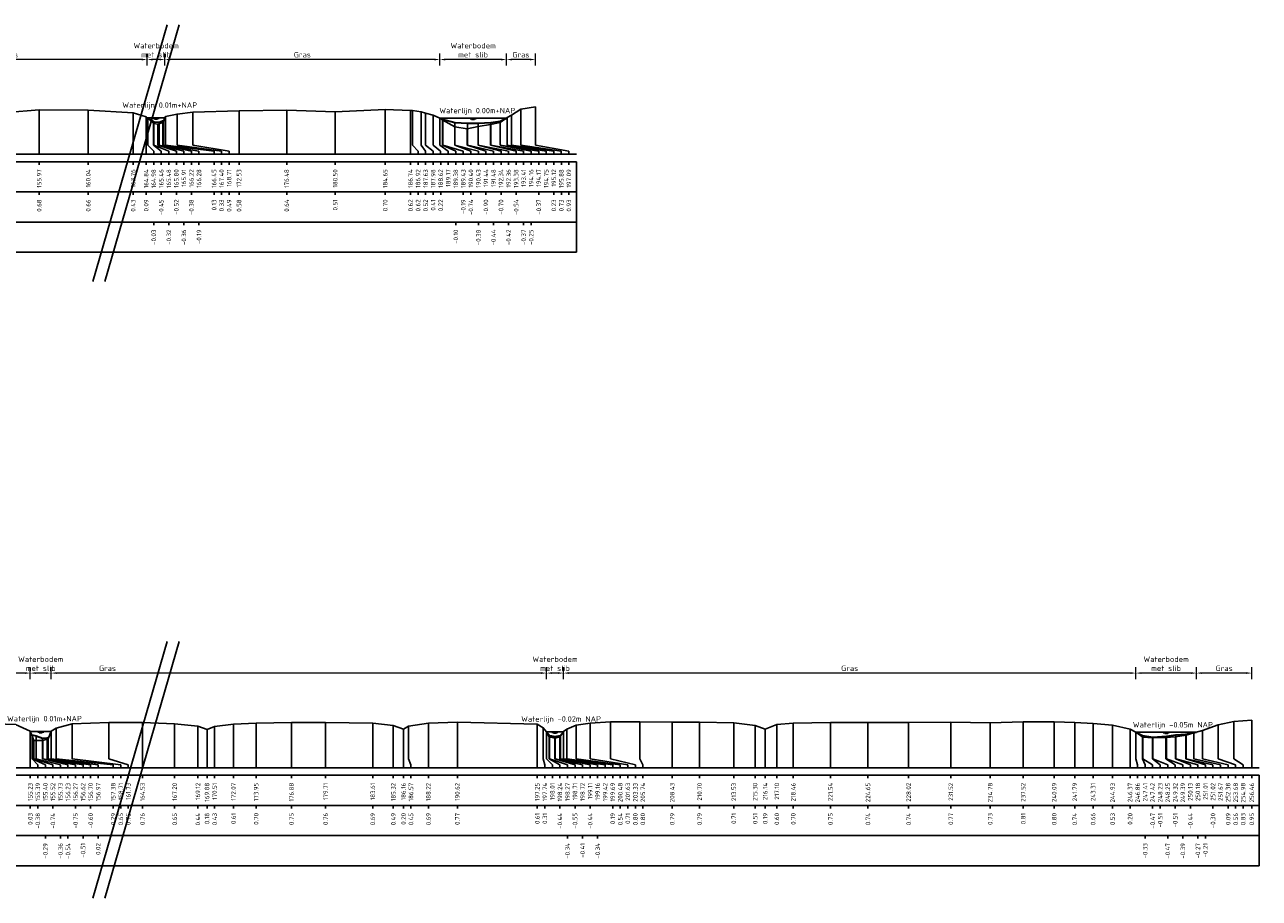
# Model space of a CAD drawing. Header units: metres. Extents: x 132725 to 140175, y 414354 to 417094.
# Tile 30 of 61: x 140005 to 140107, y 416555 to 416627. Entities that reach past the tile are written whole.
import ezdxf
from ezdxf.enums import TextEntityAlignment as Align

# ---------------------------------------------------------------- set-up
doc = ezdxf.new("R2010")
doc.units = ezdxf.units.M
doc.header["$PDMODE"] = 35
doc.header["$PDSIZE"] = 0.075
doc.layers.get('Defpoints').update_dxf_attribs({"true_color": 0x806000})
for name, color, linetype, lineweight in [('B-ME-GW-MAAIVELD-GD', 8, 'GW-MAAIVELD', 25), ('X-ME-AL-PROFIEL_BOVENKANT SLIB-GD', 42, 'Continuous', 35), ('X-XX-AL-DETAIL1-M', 7, 'Continuous', 18), ('X-XX-AL-NAP-T18', 7, 'Continuous', 18), ('X-XX-AL-TEKENBLAD_KADER_AFSNIJMARKERING-G', 7, 'Continuous', 25)]:
    doc.layers.add(name, color=color, linetype=linetype, lineweight=lineweight)
doc.layers.add('X-ME-AL-PROFIEL_WATERLIJN-GD', color=150, linetype='Continuous')
doc.layers.add('X-ME-AL-PROFIELRASTER-S', color=7, linetype='Continuous')
doc.styles.add('NLCS-ISO-ANNOTATIEF-T18', font='NLCS-ISO.ttf', dxfattribs={"height": 1.8})
doc.styles.add('NLCS-ISO-ANNOTATIVE-T18', font='NLCS-ISO.ttf', dxfattribs={"height": 1.8})
doc.linetypes.add('GW-MAAIVELD', pattern='A,12,[40,NLCS.SHX,S=1,R=0,X=0,Y=-0.5],12', length=24)
doc.dimstyles.new('NLCS-ANNOTATIEF-T18-PIJL_L2_H0', dxfattribs={"dimtxt": 2.5, "dimasz": 1.8, "dimexe": 2, "dimexo": 2, "dimgap": 0.7, "dimtad": 1, "dimzin": 0, "dimdsep": 46, "dimtxsty": 'NLCS-ISO-ANNOTATIEF-T18', "dimcen": 0, "dimdle": 2, "dimclrd": 256, "dimclre": 256, "dimclrt": 10, "dimaunit": 2, "dimadec": 0, "dimazin": 0, "dimtfac": 1, "dimtdec": 3, "dimtofl": 0, "dimtmove": 0, "dimatfit": 3, "dimfxl": 2, "dimfxlon": 1, "dimtfillclr": 256, "dimtolj": 1, "dimtzin": 0, "dimlwd": -1, "dimlwe": -1, "dimarcsym": 0})

# ---------------------------------------------------------------- blocks, each defined once
blk = doc.blocks.new('SAL-PROFIELRASTER_BALK_EIND1-SOD')
at = {"color": 0, "linetype": 'ByBlock', "lineweight": -2}
blk.add_line((1, -12.5), (1, -2.5), dxfattribs=at)
at = {"color": 0, "linetype": 'ByBlock', "lineweight": -2, "flags": 128}
for points in [[(0, 0), (1, 0)], [(0, -2.5), (1, -2.5)], [(0, -12.5), (1, -12.5)]]:
    blk.add_lwpolyline(points, dxfattribs=at)
blk = doc.blocks.new('SAL-PROFIELRASTER_BALK_EIND2-SOD')
at = {"color": 0, "linetype": 'ByBlock', "lineweight": -2}
for p, q in [((1, -2.5), (1, -12.5)), ((1, -12.5), (0, -12.5))]:
    blk.add_line(p, q, dxfattribs=at)
blk = doc.blocks.new('SAL-PROFIELRASTER_BALK_DATA-SOD')
at = {"color": 0, "linetype": 'ByBlock', "lineweight": -2}
blk.add_lwpolyline([(0, -3.5), (0, -2.5)], dxfattribs=at)
at = {"color": 0, "linetype": 'ByBlock', "lineweight": -2, "style": 'NLCS-ISO-ANNOTATIVE-T18'}
blk.add_attdef('GETAL', text='', height=1.5, rotation=90, dxfattribs=at).set_placement((0.75, -5), align=Align.RIGHT)
blk = doc.blocks.new('SAL-PROFIELRASTER_AANHAAL-SOD')
at = {"color": 9, "linetype": 'ByBlock', "lineweight": -2, "flags": 128}
blk.add_lwpolyline([(0, 1), (0, 0)], dxfattribs=at)
blk = doc.blocks.new('SAL-PROFIELRASTER_AANHAAL_STAGGER-SOD')
at = {"color": 9, "linetype": 'ByBlock', "lineweight": -2, "flags": 128}
for points in [[(0, 0), (0, -0.25)], [(0, -0.25), (1, -0.75)], [(1, -0.75), (1, -1)]]:
    blk.add_lwpolyline(points, dxfattribs=at)
blk = doc.blocks.new('*D219')
at = {"layer": 'Defpoints', "color": 0, "transparency": 16777216}
for p in [(139956.86, 416573.21), (139956.86, 416568.37), (140005.36, 416568.39)]:
    blk.add_point(p, dxfattribs=at)
at = {"layer": 'X-XX-AL-DETAIL1-M', "transparency": 16777216}
for p, q in [((139956.86, 416572.71), (139956.86, 416573.71)), ((140005.36, 416572.71), (140005.36, 416573.71)), ((140004.91, 416573.21), (139957.31, 416573.21))]:
    blk.add_line(p, q, dxfattribs=at)
for points in [[(139957.31, 416573.29), (139957.31, 416573.14), (139956.86, 416573.21)], [(140004.91, 416573.29), (140004.91, 416573.14), (140005.36, 416573.21)]]:
    blk.add_solid(points, dxfattribs=at)
at = {"layer": 'X-XX-AL-DETAIL1-M', "color": 10, "transparency": 16777216, "insert": (139981.11, 416573.61), "char_height": 0.45, "attachment_point": 5, "style": 'NLCS-ISO-ANNOTATIEF-T18'}
blk.add_mtext('\\A1;Gras', dxfattribs=at)
blk = doc.blocks.new('*D220')
at = {"layer": 'Defpoints', "color": 0, "transparency": 16777216}
for p in [(140005.36, 416573.21), (140005.36, 416568.39), (140007.1, 416568.37)]:
    blk.add_point(p, dxfattribs=at)
at = {"layer": 'X-XX-AL-DETAIL1-M', "transparency": 16777216}
for p, q in [((140005.36, 416572.71), (140005.36, 416573.71)), ((140007.1, 416572.71), (140007.1, 416573.71)), ((140006.65, 416573.21), (140005.81, 416573.21))]:
    blk.add_line(p, q, dxfattribs=at)
for points in [[(140005.81, 416573.29), (140005.81, 416573.14), (140005.36, 416573.21)], [(140006.65, 416573.29), (140006.65, 416573.14), (140007.1, 416573.21)]]:
    blk.add_solid(points, dxfattribs=at)
at = {"layer": 'X-XX-AL-DETAIL1-M', "color": 10, "transparency": 16777216, "insert": (140006.23, 416573.99), "char_height": 0.45, "attachment_point": 5, "style": 'NLCS-ISO-ANNOTATIEF-T18'}
blk.add_mtext('\\A1;Waterbodem\\Pmet slib', dxfattribs=at)
blk = doc.blocks.new('*D221')
at = {"layer": 'Defpoints', "color": 0, "transparency": 16777216}
for p in [(140007.1, 416573.21), (140007.1, 416568.37), (140048.14, 416568.35)]:
    blk.add_point(p, dxfattribs=at)
at = {"layer": 'X-XX-AL-DETAIL1-M', "transparency": 16777216}
for p, q in [((140007.1, 416572.71), (140007.1, 416573.71)), ((140048.14, 416572.71), (140048.14, 416573.71)), ((140047.69, 416573.21), (140007.55, 416573.21))]:
    blk.add_line(p, q, dxfattribs=at)
for points in [[(140007.55, 416573.29), (140007.55, 416573.14), (140007.1, 416573.21)], [(140047.69, 416573.29), (140047.69, 416573.14), (140048.14, 416573.21)]]:
    blk.add_solid(points, dxfattribs=at)
at = {"layer": 'X-XX-AL-DETAIL1-M', "color": 10, "transparency": 16777216, "insert": (140011.76, 416573.61), "char_height": 0.45, "attachment_point": 5, "style": 'NLCS-ISO-ANNOTATIEF-T18'}
blk.add_mtext('\\A1;Gras', dxfattribs=at)
blk = doc.blocks.new('*D222')
at = {"layer": 'Defpoints', "color": 0, "transparency": 16777216}
for p in [(140048.14, 416573.21), (140048.14, 416568.35), (140049.55, 416568.36)]:
    blk.add_point(p, dxfattribs=at)
at = {"layer": 'X-XX-AL-DETAIL1-M', "transparency": 16777216}
for p, q in [((140048.14, 416572.71), (140048.14, 416573.71)), ((140049.55, 416572.71), (140049.55, 416573.71)), ((140049.1, 416573.21), (140048.59, 416573.21))]:
    blk.add_line(p, q, dxfattribs=at)
for points in [[(140048.59, 416573.29), (140048.59, 416573.14), (140048.14, 416573.21)], [(140049.1, 416573.29), (140049.1, 416573.14), (140049.55, 416573.21)]]:
    blk.add_solid(points, dxfattribs=at)
at = {"layer": 'X-XX-AL-DETAIL1-M', "color": 10, "transparency": 16777216, "insert": (140048.85, 416573.99), "char_height": 0.45, "attachment_point": 5, "style": 'NLCS-ISO-ANNOTATIEF-T18'}
blk.add_mtext('\\A1;Waterbodem\\Pmet slib', dxfattribs=at)
blk = doc.blocks.new('*D223')
at = {"layer": 'Defpoints', "color": 0, "transparency": 16777216}
for p in [(140049.55, 416573.21), (140049.55, 416568.36), (140096.99, 416568.31)]:
    blk.add_point(p, dxfattribs=at)
at = {"layer": 'X-XX-AL-DETAIL1-M', "transparency": 16777216}
for p, q in [((140049.55, 416572.71), (140049.55, 416573.71)), ((140096.99, 416572.71), (140096.99, 416573.71)), ((140096.54, 416573.21), (140050, 416573.21))]:
    blk.add_line(p, q, dxfattribs=at)
for points in [[(140050, 416573.29), (140050, 416573.14), (140049.55, 416573.21)], [(140096.54, 416573.29), (140096.54, 416573.14), (140096.99, 416573.21)]]:
    blk.add_solid(points, dxfattribs=at)
at = {"layer": 'X-XX-AL-DETAIL1-M', "color": 10, "transparency": 16777216, "insert": (140073.27, 416573.61), "char_height": 0.45, "attachment_point": 5, "style": 'NLCS-ISO-ANNOTATIEF-T18'}
blk.add_mtext('\\A1;Gras', dxfattribs=at)
blk = doc.blocks.new('*D224')
at = {"layer": 'Defpoints', "color": 0, "transparency": 16777216}
for p in [(140096.99, 416573.21), (140096.99, 416568.31), (140102, 416568.31)]:
    blk.add_point(p, dxfattribs=at)
at = {"layer": 'X-XX-AL-DETAIL1-M', "transparency": 16777216}
for p, q in [((140096.99, 416572.71), (140096.99, 416573.71)), ((140102, 416572.71), (140102, 416573.71)), ((140101.55, 416573.21), (140097.44, 416573.21))]:
    blk.add_line(p, q, dxfattribs=at)
for points in [[(140097.44, 416573.29), (140097.44, 416573.14), (140096.99, 416573.21)], [(140101.55, 416573.29), (140101.55, 416573.14), (140102, 416573.21)]]:
    blk.add_solid(points, dxfattribs=at)
at = {"layer": 'X-XX-AL-DETAIL1-M', "color": 10, "transparency": 16777216, "insert": (140099.49, 416573.99), "char_height": 0.45, "attachment_point": 5, "style": 'NLCS-ISO-ANNOTATIEF-T18'}
blk.add_mtext('\\A1;Waterbodem\\Pmet slib', dxfattribs=at)
blk = doc.blocks.new('*D225')
at = {"layer": 'Defpoints', "color": 0, "transparency": 16777216}
for p in [(140102, 416573.21), (140102, 416568.31), (140106.59, 416565.36)]:
    blk.add_point(p, dxfattribs=at)
at = {"layer": 'X-XX-AL-DETAIL1-M', "transparency": 16777216}
for p, q in [((140102, 416572.71), (140102, 416573.71)), ((140106.59, 416572.71), (140106.59, 416573.71)), ((140106.14, 416573.21), (140102.45, 416573.21))]:
    blk.add_line(p, q, dxfattribs=at)
for points in [[(140102.45, 416573.29), (140102.45, 416573.14), (140102, 416573.21)], [(140106.14, 416573.29), (140106.14, 416573.14), (140106.59, 416573.21)]]:
    blk.add_solid(points, dxfattribs=at)
at = {"layer": 'X-XX-AL-DETAIL1-M', "color": 10, "transparency": 16777216, "insert": (140104.3, 416573.61), "char_height": 0.45, "attachment_point": 5, "style": 'NLCS-ISO-ANNOTATIEF-T18'}
blk.add_mtext('\\A1;Gras', dxfattribs=at)
blk = doc.blocks.new('*D318')
at = {"layer": 'Defpoints', "color": 0, "transparency": 16777216}
for p in [(139992.21, 416624.08), (139992.21, 416619.24), (140015.05, 416619.24)]:
    blk.add_point(p, dxfattribs=at)
at = {"layer": 'X-XX-AL-DETAIL1-M', "transparency": 16777216}
for p, q in [((139992.21, 416623.58), (139992.21, 416624.58)), ((140015.05, 416623.58), (140015.05, 416624.58)), ((140014.6, 416624.08), (139992.66, 416624.08))]:
    blk.add_line(p, q, dxfattribs=at)
for points in [[(139992.66, 416624.16), (139992.66, 416624.01), (139992.21, 416624.08)], [(140014.6, 416624.16), (140014.6, 416624.01), (140015.05, 416624.08)]]:
    blk.add_solid(points, dxfattribs=at)
at = {"layer": 'X-XX-AL-DETAIL1-M', "color": 10, "transparency": 16777216, "insert": (140003.63, 416624.48), "char_height": 0.45, "attachment_point": 5, "style": 'NLCS-ISO-ANNOTATIEF-T18'}
blk.add_mtext('\\A1;Gras', dxfattribs=at)
blk = doc.blocks.new('*D319')
at = {"layer": 'Defpoints', "color": 0, "transparency": 16777216}
for p in [(140015.05, 416624.08), (140015.05, 416619.24), (140016.52, 416619.24)]:
    blk.add_point(p, dxfattribs=at)
at = {"layer": 'X-XX-AL-DETAIL1-M', "transparency": 16777216}
for p, q in [((140015.05, 416623.58), (140015.05, 416624.58)), ((140016.52, 416623.58), (140016.52, 416624.58)), ((140016.07, 416624.08), (140015.5, 416624.08))]:
    blk.add_line(p, q, dxfattribs=at)
for points in [[(140015.5, 416624.16), (140015.5, 416624.01), (140015.05, 416624.08)], [(140016.07, 416624.16), (140016.07, 416624.01), (140016.52, 416624.08)]]:
    blk.add_solid(points, dxfattribs=at)
at = {"layer": 'X-XX-AL-DETAIL1-M', "color": 10, "transparency": 16777216, "insert": (140015.79, 416624.86), "char_height": 0.45, "attachment_point": 5, "style": 'NLCS-ISO-ANNOTATIEF-T18'}
blk.add_mtext('\\A1;Waterbodem\\Pmet slib', dxfattribs=at)
blk = doc.blocks.new('*D315')
at = {"layer": 'Defpoints', "color": 0, "transparency": 16777216}
for p in [(140016.52, 416624.08), (140016.52, 416619.24), (140039.3, 416619.23)]:
    blk.add_point(p, dxfattribs=at)
at = {"layer": 'X-XX-AL-DETAIL1-M', "transparency": 16777216}
for p, q in [((140016.52, 416623.58), (140016.52, 416624.58)), ((140039.3, 416623.58), (140039.3, 416624.58)), ((140038.85, 416624.08), (140016.97, 416624.08))]:
    blk.add_line(p, q, dxfattribs=at)
for points in [[(140016.97, 416624.16), (140016.97, 416624.01), (140016.52, 416624.08)], [(140038.85, 416624.16), (140038.85, 416624.01), (140039.3, 416624.08)]]:
    blk.add_solid(points, dxfattribs=at)
at = {"layer": 'X-XX-AL-DETAIL1-M', "color": 10, "transparency": 16777216, "insert": (140027.91, 416624.48), "char_height": 0.45, "attachment_point": 5, "style": 'NLCS-ISO-ANNOTATIEF-T18'}
blk.add_mtext('\\A1;Gras', dxfattribs=at)
blk = doc.blocks.new('*D316')
at = {"layer": 'Defpoints', "color": 0, "transparency": 16777216}
for p in [(140039.3, 416624.08), (140039.3, 416619.23), (140044.83, 416619.23)]:
    blk.add_point(p, dxfattribs=at)
at = {"layer": 'X-XX-AL-DETAIL1-M', "transparency": 16777216}
for p, q in [((140039.3, 416623.58), (140039.3, 416624.58)), ((140044.83, 416623.58), (140044.83, 416624.58)), ((140044.38, 416624.08), (140039.75, 416624.08))]:
    blk.add_line(p, q, dxfattribs=at)
for points in [[(140039.75, 416624.16), (140039.75, 416624.01), (140039.3, 416624.08)], [(140044.38, 416624.16), (140044.38, 416624.01), (140044.83, 416624.08)]]:
    blk.add_solid(points, dxfattribs=at)
at = {"layer": 'X-XX-AL-DETAIL1-M', "color": 10, "transparency": 16777216, "insert": (140042.06, 416624.86), "char_height": 0.45, "attachment_point": 5, "style": 'NLCS-ISO-ANNOTATIEF-T18'}
blk.add_mtext('\\A1;Waterbodem\\Pmet slib', dxfattribs=at)
blk = doc.blocks.new('*D317')
at = {"layer": 'Defpoints', "color": 0, "transparency": 16777216}
for p in [(140044.83, 416624.08), (140047.22, 416620.16), (140044.83, 416619.23)]:
    blk.add_point(p, dxfattribs=at)
at = {"layer": 'X-XX-AL-DETAIL1-M', "transparency": 16777216}
for p, q in [((140044.83, 416623.58), (140044.83, 416624.58)), ((140047.22, 416623.58), (140047.22, 416624.58)), ((140046.77, 416624.08), (140045.28, 416624.08))]:
    blk.add_line(p, q, dxfattribs=at)
for points in [[(140045.28, 416624.16), (140045.28, 416624.01), (140044.83, 416624.08)], [(140046.77, 416624.16), (140046.77, 416624.01), (140047.22, 416624.08)]]:
    blk.add_solid(points, dxfattribs=at)
at = {"layer": 'X-XX-AL-DETAIL1-M', "color": 10, "transparency": 16777216, "insert": (140046.02, 416624.48), "char_height": 0.45, "attachment_point": 5, "style": 'NLCS-ISO-ANNOTATIEF-T18'}
blk.add_mtext('\\A1;Gras', dxfattribs=at)

msp = doc.modelspace()

# ---------------------------------------------------------------- linework, layer by layer
at = {"layer": 'B-ME-GW-MAAIVELD-GD', "ltscale": 0.1, "flags": 128}
for points in [[(139850.128, 416620.085), (139854.151, 416620.011), (139858.018, 416619.954), (139861.494, 416619.967), (139864.678, 416619.977), (139868.684, 416619.902), (139870.401, 416619.833), (139870.858, 416619.816), (139872.233, 416619.953), (139875.52, 416619.958), (139879.556, 416619.916), (139881.861, 416619.818), (139882.272, 416619.684), (139882.477, 416619.882), (139882.93, 416619.929), (139886.351, 416619.991), (139890.359, 416619.975), (139892.688, 416619.907), (139893.695, 416619.471), (139893.88, 416618.882), (139894.138, 416618.588), (139895.362, 416618.425), (139895.832, 416618.831), (139896.201, 416619.249), (139896.314, 416619.342), (139897.191, 416619.789), (139898.356, 416619.901), (139901.736, 416619.922), (139906.522, 416619.847), (139908.099, 416619.693), (139909.965, 416619.706), (139910.971, 416619.497), (139912.503, 416619.795), (139915.711, 416619.846), (139918.828, 416619.842), (139922.647, 416619.818), (139925.329, 416619.711), (139926.159, 416619.332), (139926.871, 416619.664), (139928.761, 416619.723), (139932.455, 416619.881), (139935.97, 416619.888), (139939.307, 416619.844), (139941.358, 416619.799), (139942.486, 416618.893), (139942.66, 416618.446), (139942.991, 416618.47), (139943.998, 416618.482), (139944.33, 416618.458), (139944.699, 416618.922), (139944.814, 416619.222), (139945.042, 416619.468), (139947.197, 416619.84), (139949.78, 416619.898), (139952.119, 416619.905), (139953.939, 416619.851), (139955.29, 416619.697), (139956.228, 416619.775), (139959.279, 416619.882), (139962.342, 416619.849), (139964.558, 416619.715), (139966.026, 416619.545), (139967.002, 416619.56), (139968.711, 416619.663), (139971.523, 416619.826), (139974.683, 416619.878), (139977.848, 416619.746), (139978.758, 416619.674), (139979.983, 416619.784), (139982.209, 416619.905), (139985.212, 416619.828), (139988.253, 416619.783), (139990.383, 416619.652), (139990.943, 416619.166), (139991.31, 416618.723), (139991.603, 416618.504), (139991.952, 416618.734), (139992.059, 416618.946), (139992.291, 416619.406), (139993.187, 416619.602), (139994.785, 416619.807), (139998.12, 416619.879), (140002.554, 416619.771), (140003.417, 416619.701), (140006.099, 416619.914), (140010.165, 416619.896), (140013.883, 416619.664), (140014.964, 416619.32), (140015.585, 416618.781), (140015.925, 416618.718), (140016.351, 416618.852), (140016.577, 416619.367), (140017.526, 416619.561), (140018.839, 416619.721), (140022.659, 416619.816), (140026.609, 416619.872), (140030.63, 416619.744), (140034.775, 416619.934), (140036.87, 416619.855), (140037.046, 416619.85), (140037.762, 416619.752), (140038.108, 416619.642), (140038.743, 416619.459), (140039.296, 416619.231), (140039.562, 416619.045), (140040.531, 416618.498), (140041.565, 416618.332), (140042.472, 416618.536), (140043.508, 416618.697), (140044.3, 416618.863), (140044.878, 416619.267), (140045.249, 416619.467), (140046.01, 416619.963), (140047.223, 416620.16)], [(139850.128, 416568.993), (139852.218, 416569.017), (139854.76, 416569.012), (139857.215, 416568.958), (139858.251, 416568.889), (139859.007, 416568.75), (139860.062, 416568.773), (139860.943, 416568.857), (139862.483, 416568.966), (139865.442, 416569.021), (139867.001, 416568.787), (139867.783, 416568.748), (139868.557, 416568.949), (139870.988, 416569.066), (139873.434, 416569.07), (139876.387, 416569.06), (139879.285, 416568.934), (139879.29, 416568.934), (139880.67, 416568.806), (139881.609, 416568.805), (139882.353, 416568.906), (139883.319, 416568.987), (139885.358, 416569.073), (139887.694, 416569.051), (139891.281, 416568.925), (139893.063, 416568.851), (139893.99, 416568.708), (139894.959, 416568.905), (139897.214, 416568.804), (139900.425, 416568.991), (139901.67, 416568.992), (139901.837, 416568.981), (139902.431, 416568.969), (139904.27, 416568.911), (139904.689, 416568.897), (139905.993, 416568.819), (139906.767, 416568.729), (139907.029, 416568.557), (139907.285, 416567.838), (139907.631, 416567.613), (139908.233, 416567.609), (139908.698, 416567.495), (139908.849, 416568.27), (139909.149, 416568.398), (139910.145, 416568.736), (139911.055, 416568.865), (139912.99, 416569.011), (139915.692, 416569.052), (139917.845, 416569.031), (139920.436, 416569.019), (139922.912, 416568.852), (139923.929, 416568.617), (139924.437, 416568.745), (139926.531, 416568.918), (139929.138, 416569.002), (139932.01, 416568.999), (139934.771, 416568.942), (139936.651, 416568.818), (139936.819, 416568.815), (139937.669, 416568.538), (139938.503, 416568.799), (139940.992, 416568.981), (139943.763, 416569.056), (139945.678, 416568.944), (139946.341, 416568.713), (139947.476, 416569.021), (139950.668, 416569.04), (139953.628, 416569.048), (139954.895, 416568.735), (139955.152, 416568.223), (139955.259, 416568.079), (139955.522, 416567.841), (139956.086, 416567.665), (139956.527, 416567.855), (139956.786, 416568.141), (139956.984, 416568.782), (139957.493, 416568.996), (139959.267, 416569.022), (139961.477, 416568.983), (139962.919, 416568.908), (139964.077, 416568.706), (139964.386, 416568.858), (139965.501, 416569.014), (139967.623, 416569.074), (139970.751, 416568.92), (139971.819, 416568.623), (139972.09, 416568.825), (139972.593, 416568.899), (139974.605, 416569.038), (139977.315, 416569.027), (139980.432, 416568.961), (139982.288, 416568.756), (139982.921, 416568.564), (139983.268, 416568.758), (139986.119, 416569.058), (139989.842, 416569.049), (139993.43, 416568.941), (139994.568, 416568.646), (139995.052, 416568.737), (139996.583, 416569.034), (139999.998, 416569.098), (140004.145, 416568.954), (140005.36, 416568.393), (140005.516, 416567.987), (140005.643, 416567.627), (140006.399, 416567.613), (140006.831, 416567.765), (140007.103, 416568.388), (140007.508, 416568.654), (140008.838, 416569.013), (140011.859, 416569.115), (140014.658, 416569.127), (140017.324, 416569.011), (140019.253, 416568.802), (140020.007, 416568.541), (140020.637, 416568.794), (140022.198, 416568.978), (140024.075, 416569.065), (140027.004, 416569.116), (140029.834, 416569.121), (140033.74, 416569.059), (140035.447, 416568.857), (140036.284, 416568.568), (140036.702, 416568.818), (140038.351, 416569.053), (140040.752, 416569.13), (140047.378, 416568.973), (140047.866, 416568.674), (140048.142, 416568.35), (140048.364, 416567.926), (140048.837, 416567.811), (140049.241, 416567.926), (140049.55, 416568.361), (140049.815, 416568.554), (140050.61, 416568.9), (140051.761, 416569.07), (140053.456, 416569.163), (140055.867, 416569.164), (140058.558, 416569.155), (140060.829, 416569.153), (140063.657, 416569.076), (140065.429, 416568.877), (140066.264, 416568.554), (140067.23, 416568.961), (140068.593, 416569.069), (140071.669, 416569.112), (140074.781, 416569.106), (140078.149, 416569.102), (140081.646, 416569.135), (140084.912, 416569.098), (140087.647, 416569.177), (140090.216, 416569.16), (140091.919, 416569.103), (140093.437, 416569.02), (140095.057, 416568.892), (140096.5, 416568.563), (140096.987, 416568.315), (140097.55, 416567.898), (140098.361, 416567.851), (140099.453, 416567.857), (140100.259, 416567.921), (140101.148, 416568.063), (140101.798, 416568.259), (140102.511, 416568.454), (140103.803, 416568.927), (140105.104, 416569.19), (140106.588, 416569.311)]]:
    msp.add_lwpolyline(points, dxfattribs=at)
at = {"layer": 'X-ME-AL-PROFIEL_BOVENKANT SLIB-GD'}
for points in [[(140015.051, 416619.244), (140015.612, 416618.912), (140016.036, 416618.878), (140016.445, 416619.065)], [(140039.296, 416619.231), (140039.508, 416619.134), (140040.557, 416618.855), (140041.604, 416618.797), (140042.487, 416618.818), (140043.54, 416618.862), (140044.288, 416618.982), (140044.826, 416619.231)], [(140048.142, 416568.35), (140048.396, 416568.029), (140048.851, 416567.952), (140049.292, 416568.026), (140049.542, 416568.35)], [(140096.987, 416568.315), (140097.54, 416568.031), (140098.377, 416567.891), (140099.515, 416567.973), (140100.309, 416568.096), (140101.133, 416568.153), (140102.003, 416568.315)], [(140005.479, 416568.081), (140005.86, 416568.005), (140006.361, 416567.826), (140006.749, 416567.851), (140006.884, 416567.887)]]:
    msp.add_lwpolyline(points, dxfattribs=at)
at = {"layer": 'X-ME-AL-PROFIEL_WATERLIJN-GD'}
for points in [[(140015.05, 416619.245), (140016.523, 416619.245)], [(140015.537, 416619.184), (140016.037, 416619.184)], [(140015.662, 416619.124), (140015.912, 416619.124)], [(140039.296, 416619.231), (140044.826, 416619.231)], [(140041.811, 416619.17), (140042.311, 416619.17)], [(140041.936, 416619.11), (140042.186, 416619.11)], [(140005.367, 416568.375), (140007.097, 416568.375)], [(140005.982, 416568.314), (140006.482, 416568.314)], [(140048.142, 416568.35), (140049.542, 416568.35)], [(140096.987, 416568.315), (140102.003, 416568.315)], [(140006.107, 416568.254), (140006.357, 416568.254)], [(140048.592, 416568.289), (140049.092, 416568.289)], [(140048.717, 416568.229), (140048.967, 416568.229)], [(140099.245, 416568.254), (140099.745, 416568.254)], [(140099.37, 416568.194), (140099.62, 416568.194)]]:
    msp.add_lwpolyline(points, dxfattribs=at)
at = {"layer": 'X-XX-AL-TEKENBLAD_KADER_AFSNIJMARKERING-G'}
for points in [[(140016.706, 416626.972), (140010.552, 416605.675)], [(140017.688, 416626.972), (140011.534, 416605.675)], [(140016.706, 416575.834), (140010.552, 416554.537)], [(140017.688, 416575.834), (140011.534, 416554.537)]]:
    msp.add_lwpolyline(points, dxfattribs=at)

# ---------------------------------------------------------------- block references
at = {"layer": 'X-ME-AL-PROFIELRASTER-S'}
for p, yscale in [((140006.099, 416616.235), 3.679), ((140010.165, 416616.235), 3.661), ((140013.883, 416616.235), 3.429), ((140017.526, 416617.235), 2.326), ((140018.839, 416617.235), 2.486), ((140022.659, 416616.235), 3.581), ((140026.609, 416616.235), 3.637), ((140030.63, 416616.235), 3.509), ((140034.775, 416616.235), 3.699), ((140036.87, 416616.235), 3.62), ((140037.046, 416617.235), 2.615), ((140037.762, 416617.235), 2.517), ((140038.108, 416617.235), 2.407), ((140045.249, 416617.235), 2.232), ((140046.01, 416617.235), 2.728), ((140047.223, 416617.235), 2.925), ((140014.964, 416616.235), 3.085), ((140015.111, 416617.235), 1.974), ((140015.585, 416617.235), 1.546), ((140015.612, 416617.235), 1.677), ((140015.925, 416617.235), 1.483), ((140016.036, 416617.235), 1.643), ((140016.351, 416617.235), 1.617), ((140016.409, 416617.235), 1.814), ((140016.577, 416617.235), 2.132), ((140038.743, 416617.235), 2.224), ((140039.296, 416617.235), 1.996), ((140039.508, 416617.235), 1.899), ((140039.562, 416617.235), 1.81), ((140040.531, 416617.235), 1.263), ((140040.557, 416617.235), 1.62), ((140041.604, 416617.235), 1.562), ((140042.472, 416617.235), 1.301), ((140042.487, 416617.235), 1.583), ((140043.508, 416617.235), 1.462), ((140043.54, 416617.235), 1.627), ((140044.288, 416617.235), 1.747), ((140044.3, 416617.235), 1.628), ((140044.878, 416617.235), 2.032), ((140041.565, 416617.235), 1.097), ((140005.36, 416565.365), 3.028), ((140007.103, 416566.365), 2.023), ((140007.508, 416566.365), 2.289), ((140008.838, 416566.365), 2.648), ((140011.859, 416566.365), 2.75), ((140014.658, 416565.365), 3.762), ((140017.324, 416565.365), 3.646), ((140019.253, 416565.365), 3.437), ((140020.007, 416565.365), 3.176), ((140020.637, 416565.365), 3.429), ((140022.198, 416565.365), 3.613), ((140024.075, 416565.365), 3.7), ((140027.004, 416565.365), 3.751), ((140029.834, 416565.365), 3.756), ((140033.74, 416565.365), 3.694), ((140035.447, 416565.365), 3.492), ((140036.284, 416565.365), 3.203), ((140036.702, 416566.365), 2.453), ((140038.351, 416565.365), 3.688), ((140040.752, 416565.365), 3.765), ((140047.378, 416565.365), 3.608), ((140047.866, 416566.365), 2.309), ((140048.142, 416566.365), 1.985), ((140049.55, 416566.365), 1.996), ((140049.815, 416566.365), 2.189), ((140050.61, 416566.365), 2.535), ((140051.761, 416566.365), 2.705), ((140053.456, 416566.365), 2.798), ((140055.867, 416566.365), 2.799), ((140058.558, 416565.365), 3.79), ((140060.829, 416565.365), 3.788), ((140063.657, 416565.365), 3.711), ((140065.429, 416565.365), 3.512), ((140066.264, 416565.365), 3.189), ((140067.23, 416565.365), 3.596), ((140068.593, 416565.365), 3.704), ((140071.669, 416565.365), 3.747), ((140074.781, 416565.365), 3.741), ((140078.149, 416565.365), 3.737), ((140081.646, 416565.365), 3.77), ((140084.912, 416565.365), 3.733), ((140087.647, 416565.365), 3.812), ((140090.216, 416565.365), 3.795), ((140091.919, 416565.365), 3.738), ((140093.437, 416565.365), 3.655), ((140095.057, 416565.365), 3.527), ((140096.5, 416565.365), 3.198), ((140096.987, 416566.365), 1.95), ((140102.511, 416566.365), 2.089), ((140103.803, 416566.365), 2.562), ((140105.104, 416566.365), 2.825), ((140106.588, 416565.365), 3.946), ((140005.516, 416566.365), 1.622), ((140005.524, 416566.365), 1.707), ((140005.643, 416566.365), 1.262), ((140005.86, 416566.365), 1.64), ((140006.361, 416566.365), 1.461), ((140006.399, 416566.365), 1.248), ((140006.749, 416566.365), 1.486), ((140006.831, 416566.365), 1.4), ((140048.364, 416566.365), 1.561), ((140048.396, 416566.365), 1.664), ((140048.837, 416566.365), 1.446), ((140048.851, 416566.365), 1.587), ((140049.241, 416566.365), 1.561), ((140049.292, 416566.365), 1.661), ((140097.54, 416566.365), 1.666), ((140097.55, 416566.365), 1.533), ((140098.361, 416566.365), 1.486), ((140098.377, 416566.365), 1.526), ((140099.453, 416566.365), 1.492), ((140099.515, 416566.365), 1.608), ((140100.259, 416566.365), 1.556), ((140100.309, 416566.365), 1.731), ((140101.133, 416566.365), 1.788), ((140101.148, 416566.365), 1.698), ((140101.798, 416566.365), 1.894)]:
    msp.add_blockref('SAL-PROFIELRASTER_AANHAAL-SOD', p, dxfattribs=dict(at, yscale=yscale))
for p, xscale, zscale in [((140015.111, 416617.235), 0.4783611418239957, 0.4783611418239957), ((140015.585, 416617.235), 0.629361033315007, 0.629361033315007), ((140015.612, 416617.235), 1.226681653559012, 1.226681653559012), ((140015.925, 416617.235), 1.53882026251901, 1.53882026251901), ((140016.036, 416617.235), 2.053043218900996, 2.053043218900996), ((140016.351, 416617.235), 2.362629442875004, 2.362629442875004), ((140016.409, 416617.235), 2.929602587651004, 2.929602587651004), ((140016.577, 416617.235), 4.012250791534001, 4.012250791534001), ((140017.526, 416617.235), 3.688164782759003, 3.688164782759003), ((140018.839, 416617.235), 2.999524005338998, 2.999524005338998), ((140037.046, 416617.235), 0.4481951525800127, 0.4481951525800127), ((140037.762, 416617.235), 0.3581119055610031, 0.3581119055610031), ((140038.108, 416617.235), 0.636987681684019, 0.636987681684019), ((140038.743, 416617.235), 0.6264858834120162, 0.6264858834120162), ((140039.296, 416617.235), 0.6983861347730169, 0.6983861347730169), ((140039.508, 416617.235), 1.111145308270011, 1.111145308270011), ((140039.562, 416617.235), 1.682334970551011, 1.682334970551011), ((140040.531, 416617.235), 1.338615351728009, 1.338615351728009), ((140040.557, 416617.235), 1.937547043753, 1.937547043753), ((140041.565, 416617.235), 1.554484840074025, 1.554484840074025), ((140041.604, 416617.235), 2.140677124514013, 2.140677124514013), ((140042.472, 416617.235), 1.89793947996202, 1.89793947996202), ((140042.487, 416617.235), 2.507506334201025, 2.507506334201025), ((140043.508, 416617.235), 2.11122447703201, 2.11122447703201), ((140043.54, 416617.235), 2.70454060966, 2.70454060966), ((140044.288, 416617.235), 2.581589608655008, 2.581589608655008), ((140044.3, 416617.235), 3.195027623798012, 3.195027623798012), ((140044.878, 416617.235), 3.242075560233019, 3.242075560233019), ((140045.249, 416617.235), 3.49609255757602, 3.49609255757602), ((140046.01, 416617.235), 3.359382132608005, 3.359382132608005), ((140047.223, 416617.235), 2.771847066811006, 2.771847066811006), ((140005.516, 416566.365), 0.468997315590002, 0.468997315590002), ((140005.524, 416566.365), 1.085146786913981, 1.085146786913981), ((140005.643, 416566.365), 1.591208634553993, 1.591208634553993), ((140005.86, 416566.365), 1.999656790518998, 1.999656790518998), ((140006.361, 416566.365), 2.123741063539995, 2.123741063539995), ((140006.399, 416566.365), 2.710411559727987, 2.710411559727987), ((140006.749, 416566.365), 2.985190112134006, 2.985190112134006), ((140006.831, 416566.365), 3.528372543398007, 3.528372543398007), ((140007.103, 416566.365), 3.881902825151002, 3.881902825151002), ((140007.508, 416566.365), 4.726873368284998, 4.726873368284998), ((140008.838, 416566.365), 4.021667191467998, 4.021667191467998), ((140011.859, 416566.365), 1.625820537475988, 1.625820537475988), ((140036.702, 416566.365), 0.2069517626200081, 0.2069517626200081), ((140047.866, 416566.365), 0.1373196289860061, 0.1373196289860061), ((140048.142, 416566.365), 0.4859249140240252, 0.4859249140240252), ((140048.364, 416566.365), 0.8895568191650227, 0.8895568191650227), ((140048.396, 416566.365), 1.482523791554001, 1.482523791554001), ((140048.837, 416566.365), 1.666184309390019, 1.666184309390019), ((140048.851, 416566.365), 2.277598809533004, 2.277598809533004), ((140049.241, 416566.365), 2.512190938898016, 2.512190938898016), ((140049.292, 416566.365), 3.086232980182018, 3.086232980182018), ((140049.55, 416566.365), 3.453465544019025, 3.453465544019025), ((140049.815, 416566.365), 3.813382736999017, 3.813382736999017), ((140050.61, 416566.365), 3.643105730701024, 3.643105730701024), ((140051.761, 416566.365), 3.116925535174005, 3.116925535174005), ((140053.456, 416566.365), 2.047488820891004, 2.047488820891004), ((140055.867, 416566.365), 0.2612566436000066, 0.2612566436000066), ((140096.987, 416566.365), 0.1383671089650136, 0.1383671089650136), ((140097.54, 416566.365), 0.2100911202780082, 0.2100911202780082), ((140097.55, 416566.365), 0.8247351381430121, 0.8247351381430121), ((140098.361, 416566.365), 0.6386550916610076, 0.6386550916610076), ((140098.377, 416566.365), 1.248265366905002, 1.248265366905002), ((140099.453, 416566.365), 0.7973166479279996, 0.7973166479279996), ((140099.515, 416566.365), 1.359893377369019, 1.359893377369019), ((140100.259, 416566.365), 1.24102538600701, 1.24102538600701), ((140100.309, 416566.365), 1.816050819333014, 1.816050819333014), ((140101.133, 416566.365), 1.616934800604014, 1.616934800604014), ((140101.148, 416566.365), 2.226581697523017, 2.226581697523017), ((140101.798, 416566.365), 2.202116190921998, 2.202116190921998), ((140102.511, 416566.365), 2.113774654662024, 2.113774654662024), ((140103.803, 416566.365), 1.446690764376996, 1.446690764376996), ((140105.104, 416566.365), 0.7708467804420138, 0.7708467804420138)]:
    msp.add_blockref('SAL-PROFIELRASTER_AANHAAL_STAGGER-SOD', p, dxfattribs=dict(at, xscale=xscale, zscale=zscale))
at = {"layer": 'X-ME-AL-PROFIELRASTER-S', "yscale": 0.25}
for name, p, xscale, zscale in [('SAL-PROFIELRASTER_BALK_EIND1-SOD', (139850.128, 416616.235), 200.5, 197.7198789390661), ('SAL-PROFIELRASTER_BALK_EIND2-SOD', (139850.128, 416613.735), 200.5, 197.7198789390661), ('SAL-PROFIELRASTER_BALK_EIND2-SOD', (139850.128, 416611.235), 200.5, 197.7198789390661), ('SAL-PROFIELRASTER_BALK_EIND1-SOD', (139850.128, 416565.365), 257.0852728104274, 257.0852728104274), ('SAL-PROFIELRASTER_BALK_EIND2-SOD', (139850.128, 416562.865), 257.0852728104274, 257.0852728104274), ('SAL-PROFIELRASTER_BALK_EIND2-SOD', (139850.128, 416560.365), 257.0852728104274, 257.0852728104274)]:
    msp.add_blockref(name, p, dxfattribs=dict(at, xscale=xscale, zscale=zscale))
at = {"layer": 'X-ME-AL-PROFIELRASTER-S', "xscale": 0.25, "yscale": 0.25, "zscale": 0.25}
for p, values in [((140006.099, 416616.235), {'GETAL': '155.97'}), ((140010.165, 416616.235), {'GETAL': '160.04'}), ((140013.883, 416616.235), {'GETAL': '163.76'}), ((140014.964, 416616.235), {'GETAL': '164.84'}), ((140015.589, 416616.235), {'GETAL': '164.98'}), ((140016.214, 416616.235), {'GETAL': '165.46'}), ((140016.839, 416616.235), {'GETAL': '165.48'}), ((140017.464, 416616.235), {'GETAL': '165.80'}), ((140018.089, 416616.235), {'GETAL': '165.91'}), ((140018.714, 416616.235), {'GETAL': '166.22'}), ((140019.339, 416616.235), {'GETAL': '166.28'}), ((140020.589, 416616.235), {'GETAL': '166.45'}), ((140021.214, 416616.235), {'GETAL': '167.40'}), ((140021.839, 416616.235), {'GETAL': '168.71'}), ((140022.659, 416616.235), {'GETAL': '172.53'}), ((140026.609, 416616.235), {'GETAL': '176.48'}), ((140030.63, 416616.235), {'GETAL': '180.50'}), ((140034.775, 416616.235), {'GETAL': '184.65'}), ((140036.87, 416616.235), {'GETAL': '186.74'}), ((140037.495, 416616.235), {'GETAL': '186.92'}), ((140038.12, 416616.235), {'GETAL': '187.63'}), ((140038.745, 416616.235), {'GETAL': '187.98'}), ((140039.37, 416616.235), {'GETAL': '188.62'}), ((140039.995, 416616.235), {'GETAL': '189.17'}), ((140040.62, 416616.235), {'GETAL': '189.38'}), ((140041.245, 416616.235), {'GETAL': '189.43'}), ((140041.87, 416616.235), {'GETAL': '190.40'}), ((140042.495, 416616.235), {'GETAL': '190.43'}), ((140043.12, 416616.235), {'GETAL': '191.44'}), ((140043.745, 416616.235), {'GETAL': '191.48'}), ((140044.37, 416616.235), {'GETAL': '192.34'}), ((140044.995, 416616.235), {'GETAL': '192.36'}), ((140045.62, 416616.235), {'GETAL': '193.38'}), ((140046.245, 416616.235), {'GETAL': '193.41'}), ((140046.87, 416616.235), {'GETAL': '194.16'}), ((140047.495, 416616.235), {'GETAL': '194.17'}), ((140048.12, 416616.235), {'GETAL': '194.75'}), ((140048.745, 416616.235), {'GETAL': '195.12'}), ((140049.37, 416616.235), {'GETAL': '195.88'}), ((140049.995, 416616.235), {'GETAL': '197.09'}), ((140006.099, 416613.735), {'GETAL': '0.68'}), ((140010.165, 416613.735), {'GETAL': '0.66'}), ((140013.883, 416613.735), {'GETAL': '0.43'}), ((140014.964, 416613.735), {'GETAL': '0.09'}), ((140016.214, 416613.735), {'GETAL': '-0.45'}), ((140017.464, 416613.735), {'GETAL': '-0.52'}), ((140018.714, 416613.735), {'GETAL': '-0.38'}), ((140020.589, 416613.735), {'GETAL': '0.13'}), ((140021.214, 416613.735), {'GETAL': '0.33'}), ((140021.839, 416613.735), {'GETAL': '0.49'}), ((140022.659, 416613.735), {'GETAL': '0.58'}), ((140026.609, 416613.735), {'GETAL': '0.64'}), ((140030.63, 416613.735), {'GETAL': '0.51'}), ((140034.775, 416613.735), {'GETAL': '0.70'}), ((140036.87, 416613.735), {'GETAL': '0.62'}), ((140037.495, 416613.735), {'GETAL': '0.62'}), ((140038.12, 416613.735), {'GETAL': '0.52'}), ((140038.745, 416613.735), {'GETAL': '0.41'}), ((140039.37, 416613.735), {'GETAL': '0.22'}), ((140041.245, 416613.735), {'GETAL': '-0.19'}), ((140041.87, 416613.735), {'GETAL': '-0.74'}), ((140043.12, 416613.735), {'GETAL': '-0.90'}), ((140044.37, 416613.735), {'GETAL': '-0.70'}), ((140045.62, 416613.735), {'GETAL': '-0.54'}), ((140047.495, 416613.735), {'GETAL': '-0.37'}), ((140048.745, 416613.735), {'GETAL': '0.23'}), ((140049.37, 416613.735), {'GETAL': '0.73'}), ((140049.995, 416613.735), {'GETAL': '0.93'}), ((140015.589, 416611.235), {'GETAL': '-0.03'}), ((140016.839, 416611.235), {'GETAL': '-0.32'}), ((140018.089, 416611.235), {'GETAL': '-0.36'}), ((140019.339, 416611.235), {'GETAL': '-0.19'}), ((140040.62, 416611.235), {'GETAL': '-0.10'}), ((140042.495, 416611.235), {'GETAL': '-0.38'}), ((140043.745, 416611.235), {'GETAL': '-0.44'}), ((140044.995, 416611.235), {'GETAL': '-0.42'}), ((140046.245, 416611.235), {'GETAL': '-0.37'}), ((140046.87, 416611.235), {'GETAL': '-0.25'}), ((140005.36, 416565.365), {'GETAL': '155.23'}), ((140005.985, 416565.365), {'GETAL': '155.39'}), ((140006.61, 416565.365), {'GETAL': '155.40'}), ((140007.235, 416565.365), {'GETAL': '155.52'}), ((140007.86, 416565.365), {'GETAL': '155.73'}), ((140008.485, 416565.365), {'GETAL': '156.23'}), ((140009.11, 416565.365), {'GETAL': '156.27'}), ((140009.735, 416565.365), {'GETAL': '156.62'}), ((140010.36, 416565.365), {'GETAL': '156.70'}), ((140010.985, 416565.365), {'GETAL': '156.97'}), ((140012.235, 416565.365), {'GETAL': '157.38'}), ((140012.86, 416565.365), {'GETAL': '158.71'}), ((140013.485, 416565.365), {'GETAL': '161.73'}), ((140014.658, 416565.365), {'GETAL': '164.53'}), ((140017.324, 416565.365), {'GETAL': '167.20'}), ((140019.253, 416565.365), {'GETAL': '169.12'}), ((140020.007, 416565.365), {'GETAL': '169.88'}), ((140020.637, 416565.365), {'GETAL': '170.51'}), ((140022.198, 416565.365), {'GETAL': '172.07'}), ((140024.075, 416565.365), {'GETAL': '173.95'}), ((140027.004, 416565.365), {'GETAL': '176.88'}), ((140029.834, 416565.365), {'GETAL': '179.71'}), ((140033.74, 416565.365), {'GETAL': '183.61'}), ((140035.447, 416565.365), {'GETAL': '185.32'}), ((140036.284, 416565.365), {'GETAL': '186.16'}), ((140036.909, 416565.365), {'GETAL': '186.57'}), ((140038.351, 416565.365), {'GETAL': '188.22'}), ((140040.752, 416565.365), {'GETAL': '190.62'}), ((140047.378, 416565.365), {'GETAL': '197.25'}), ((140048.003, 416565.365), {'GETAL': '197.74'}), ((140048.628, 416565.365), {'GETAL': '198.01'}), ((140049.253, 416565.365), {'GETAL': '198.24'}), ((140049.878, 416565.365), {'GETAL': '198.27'}), ((140050.503, 416565.365), {'GETAL': '198.71'}), ((140051.128, 416565.365), {'GETAL': '198.72'}), ((140051.753, 416565.365), {'GETAL': '199.11'}), ((140052.378, 416565.365), {'GETAL': '199.16'}), ((140053.003, 416565.365), {'GETAL': '199.42'}), ((140053.628, 416565.365), {'GETAL': '199.69'}), ((140054.253, 416565.365), {'GETAL': '200.48'}), ((140054.878, 416565.365), {'GETAL': '201.63'}), ((140055.503, 416565.365), {'GETAL': '203.33'}), ((140056.128, 416565.365), {'GETAL': '205.74'}), ((140058.558, 416565.365), {'GETAL': '208.43'}), ((140060.829, 416565.365), {'GETAL': '210.70'}), ((140063.657, 416565.365), {'GETAL': '213.53'}), ((140065.429, 416565.365), {'GETAL': '215.30'}), ((140066.264, 416565.365), {'GETAL': '216.14'}), ((140067.23, 416565.365), {'GETAL': '217.10'}), ((140068.593, 416565.365), {'GETAL': '218.46'}), ((140071.669, 416565.365), {'GETAL': '221.54'}), ((140074.781, 416565.365), {'GETAL': '224.65'}), ((140078.149, 416565.365), {'GETAL': '228.02'}), ((140081.646, 416565.365), {'GETAL': '231.52'}), ((140084.912, 416565.365), {'GETAL': '234.78'}), ((140087.647, 416565.365), {'GETAL': '237.52'}), ((140090.216, 416565.365), {'GETAL': '240.09'}), ((140091.919, 416565.365), {'GETAL': '241.79'}), ((140093.437, 416565.365), {'GETAL': '243.31'}), ((140095.057, 416565.365), {'GETAL': '244.93'}), ((140096.5, 416565.365), {'GETAL': '246.37'}), ((140097.125, 416565.365), {'GETAL': '246.86'}), ((140097.75, 416565.365), {'GETAL': '247.41'}), ((140098.375, 416565.365), {'GETAL': '247.42'}), ((140099, 416565.365), {'GETAL': '248.23'}), ((140099.625, 416565.365), {'GETAL': '248.25'}), ((140100.25, 416565.365), {'GETAL': '249.32'}), ((140100.875, 416565.365), {'GETAL': '249.39'}), ((140101.5, 416565.365), {'GETAL': '250.13'}), ((140102.125, 416565.365), {'GETAL': '250.18'}), ((140102.75, 416565.365), {'GETAL': '251.01'}), ((140103.375, 416565.365), {'GETAL': '251.02'}), ((140104, 416565.365), {'GETAL': '251.67'}), ((140104.625, 416565.365), {'GETAL': '252.38'}), ((140105.25, 416565.365), {'GETAL': '253.68'}), ((140105.875, 416565.365), {'GETAL': '254.98'}), ((140106.588, 416565.365), {'GETAL': '256.46'}), ((140005.36, 416562.865), {'GETAL': '0.03'}), ((140005.985, 416562.865), {'GETAL': '-0.38'}), ((140007.235, 416562.865), {'GETAL': '-0.74'}), ((140009.11, 416562.865), {'GETAL': '-0.75'}), ((140010.36, 416562.865), {'GETAL': '-0.60'}), ((140012.235, 416562.865), {'GETAL': '0.29'}), ((140012.86, 416562.865), {'GETAL': '0.65'}), ((140013.485, 416562.865), {'GETAL': '0.75'}), ((140014.658, 416562.865), {'GETAL': '0.76'}), ((140017.324, 416562.865), {'GETAL': '0.65'}), ((140019.253, 416562.865), {'GETAL': '0.44'}), ((140020.007, 416562.865), {'GETAL': '0.18'}), ((140020.637, 416562.865), {'GETAL': '0.43'}), ((140022.198, 416562.865), {'GETAL': '0.61'}), ((140024.075, 416562.865), {'GETAL': '0.70'}), ((140027.004, 416562.865), {'GETAL': '0.75'}), ((140029.834, 416562.865), {'GETAL': '0.76'}), ((140033.74, 416562.865), {'GETAL': '0.69'}), ((140035.447, 416562.865), {'GETAL': '0.49'}), ((140036.284, 416562.865), {'GETAL': '0.20'}), ((140036.909, 416562.865), {'GETAL': '0.45'}), ((140038.351, 416562.865), {'GETAL': '0.69'}), ((140040.752, 416562.865), {'GETAL': '0.77'}), ((140047.378, 416562.865), {'GETAL': '0.61'}), ((140048.003, 416562.865), {'GETAL': '0.31'}), ((140049.253, 416562.865), {'GETAL': '-0.44'}), ((140050.503, 416562.865), {'GETAL': '-0.55'}), ((140051.753, 416562.865), {'GETAL': '-0.44'}), ((140053.628, 416562.865), {'GETAL': '0.19'}), ((140054.253, 416562.865), {'GETAL': '0.54'}), ((140054.878, 416562.865), {'GETAL': '0.71'}), ((140055.503, 416562.865), {'GETAL': '0.80'}), ((140056.128, 416562.865), {'GETAL': '0.80'}), ((140058.558, 416562.865), {'GETAL': '0.79'}), ((140060.829, 416562.865), {'GETAL': '0.79'}), ((140063.657, 416562.865), {'GETAL': '0.71'}), ((140065.429, 416562.865), {'GETAL': '0.51'}), ((140066.264, 416562.865), {'GETAL': '0.19'}), ((140067.23, 416562.865), {'GETAL': '0.60'}), ((140068.593, 416562.865), {'GETAL': '0.70'}), ((140071.669, 416562.865), {'GETAL': '0.75'}), ((140074.781, 416562.865), {'GETAL': '0.74'}), ((140078.149, 416562.865), {'GETAL': '0.74'}), ((140081.646, 416562.865), {'GETAL': '0.77'}), ((140084.912, 416562.865), {'GETAL': '0.73'}), ((140087.647, 416562.865), {'GETAL': '0.81'}), ((140090.216, 416562.865), {'GETAL': '0.80'}), ((140091.919, 416562.865), {'GETAL': '0.74'}), ((140093.437, 416562.865), {'GETAL': '0.66'}), ((140095.057, 416562.865), {'GETAL': '0.53'}), ((140096.5, 416562.865), {'GETAL': '0.20'}), ((140098.375, 416562.865), {'GETAL': '-0.47'}), ((140099, 416562.865), {'GETAL': '-0.51'}), ((140100.25, 416562.865), {'GETAL': '-0.51'}), ((140101.5, 416562.865), {'GETAL': '-0.44'}), ((140103.375, 416562.865), {'GETAL': '-0.30'}), ((140104.625, 416562.865), {'GETAL': '0.09'}), ((140105.25, 416562.865), {'GETAL': '0.56'}), ((140105.875, 416562.865), {'GETAL': '0.83'}), ((140106.588, 416562.865), {'GETAL': '0.95'}), ((140006.61, 416560.365), {'GETAL': '-0.29'}), ((140007.86, 416560.365), {'GETAL': '-0.36'}), ((140008.485, 416560.365), {'GETAL': '-0.54'}), ((140009.735, 416560.365), {'GETAL': '-0.51'}), ((140010.985, 416560.365), {'GETAL': '0.02'}), ((140049.878, 416560.365), {'GETAL': '-0.34'}), ((140051.128, 416560.365), {'GETAL': '-0.41'}), ((140052.378, 416560.365), {'GETAL': '-0.34'}), ((140097.75, 416560.365), {'GETAL': '-0.33'}), ((140099.625, 416560.365), {'GETAL': '-0.47'}), ((140100.875, 416560.365), {'GETAL': '-0.39'}), ((140102.125, 416560.365), {'GETAL': '-0.27'}), ((140102.75, 416560.365), {'GETAL': '-0.21'})]:
    msp.add_blockref('SAL-PROFIELRASTER_BALK_DATA-SOD', p, dxfattribs=at).add_auto_attribs(values)

# ---------------------------------------------------------------- texts
at = {"layer": 'X-XX-AL-NAP-T18', "color": 10, "char_height": 0.45, "width": 15.43377, "attachment_point": 7, "style": 'NLCS-ISO-ANNOTATIEF-T18'}
for s, insert in [('Waterlijn 0.01m+NAP', (140012.987, 416619.944)), ('Waterlijn 0.00m+NAP', (140039.261, 416619.491)), ('Waterlijn 0.01m+NAP', (140003.432, 416569.074)), ('Waterlijn -0.02m NAP', (140046.042, 416569.049)), ('Waterlijn -0.05m NAP', (140096.734, 416568.567))]:
    msp.add_mtext(s, dxfattribs=dict(at, insert=insert))

# ---------------------------------------------------------------- dimensions: what is measured, and where the dimension line sits
at = {"layer": 'X-XX-AL-DETAIL1-M'}
for base, p1, p2, text, picture, middle in [((140015.051, 416624.081), (140016.523, 416619.245), (140015.051, 416619.244), 'Waterbodem\\Pmet slib', '*D319', (140015.787, 416624.081)), ((140039.296, 416624.081), (140044.826, 416619.231), (140039.296, 416619.231), 'Waterbodem\\Pmet slib', '*D316', (140042.061, 416624.081)), ((139992.21, 416624.081), (140015.051, 416619.244), (139992.21, 416619.245), 'Gras', '*D318', (140003.631, 416624.081)), ((140016.523, 416624.081), (140039.296, 416619.231), (140016.523, 416619.245), 'Gras', '*D315', (140027.91, 416624.081)), ((140044.826, 416624.081), (140047.223, 416620.16), (140044.826, 416619.231), 'Gras', '*D317', (140046.024, 416624.081)), ((140005.36, 416573.211), (140007.097, 416568.375), (140005.36, 416568.393), 'Waterbodem\\Pmet slib', '*D220', (140006.228, 416573.211)), ((140048.142, 416573.211), (140049.55, 416568.361), (140048.142, 416568.35), 'Waterbodem\\Pmet slib', '*D222', (140048.846, 416573.211)), ((140096.987, 416573.211), (140102.003, 416568.315), (140096.987, 416568.315), 'Waterbodem\\Pmet slib', '*D224', (140099.495, 416573.211)), ((139956.858, 416573.211), (140005.36, 416568.393), (139956.858, 416568.375), 'Gras', '*D219', (139981.109, 416573.211)), ((140007.097, 416573.211), (140048.142, 416568.35), (140007.097, 416568.375), 'Gras', '*D221', (140011.764, 416573.211)), ((140049.55, 416573.211), (140096.987, 416568.315), (140049.55, 416568.361), 'Gras', '*D223', (140073.268, 416573.211)), ((140102.003, 416573.211), (140106.588, 416565.365), (140102.003, 416568.315), 'Gras', '*D225', (140104.295, 416573.211))]:
    dim = msp.add_linear_dim(base=base, p1=p1, p2=p2, text=text, dimstyle='NLCS-ANNOTATIEF-T18-PIJL_L2_H0', dxfattribs=at)
    dim.commit()
    dim.dimension.update_dxf_attribs({"geometry": picture, "text_midpoint": middle, "dimtype": 160})

doc.saveas('drawing.dxf')
